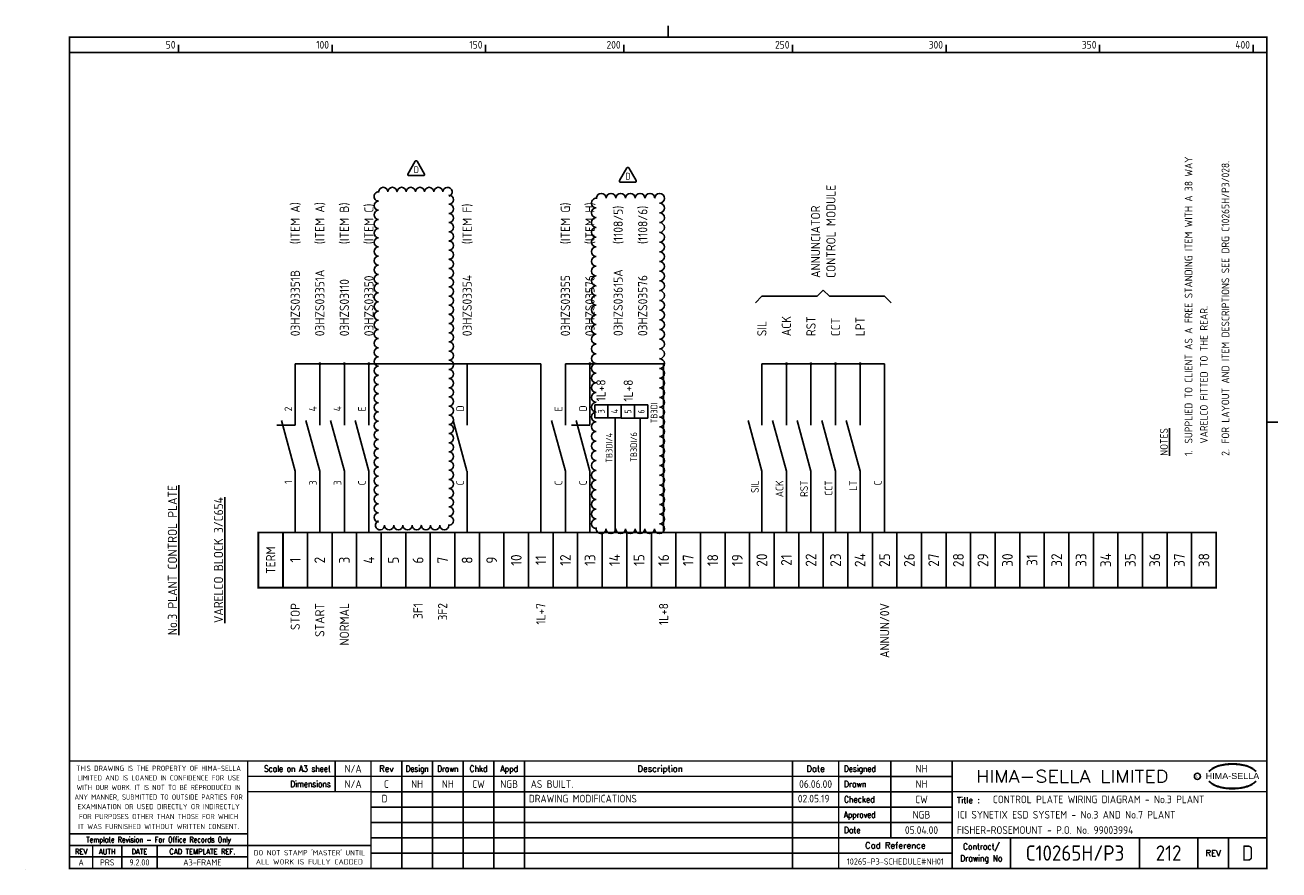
# Model space of a CAD drawing. Extents: x 0 to 408, y 0 to 275.
import ezdxf
from ezdxf.enums import TextEntityAlignment as Align

# ---------------------------------------------------------------- set-up
doc = ezdxf.new("R2010")
doc.units = 0
doc.header["$LTSCALE"] = 0.25
doc.header["$MEASUREMENT"] = 0
doc.layers.get('0').update_dxf_attribs({"color": 41, "linetype": 'CONTINUOUS'})
for name, color, linetype in [('00-DRG_FRAME', 12, 'CONTINUOUS'), ('01-DRAW', 7, 'CONTINUOUS'), ('03-DOC_LIST_101-200', 7, 'CONTINUOUS'), ('212', 7, 'CONTINUOUS'), ('212-TEXT', 2, 'CONTINUOUS')]:
    doc.layers.add(name, color=color, linetype=linetype)
doc.styles.add('ARIAL', font='ARIAL.TTF', dxfattribs={"height": 2.5})
doc.styles.add('ISO', font='iso.shx', dxfattribs={"height": 2.5})
doc.styles.add('ROMAND', font='ROMAND')

# ---------------------------------------------------------------- blocks, each defined once
blk = doc.blocks.new('A3-CONTRACT')
at = {"style": 'ISO'}
for tag, height, p in [('SCALE', 2.5, (106.86, 31.75)), ('DIMS', 2.5, (106.86, 26.75)), ('CAD-REF', 2.5, (282, 1.75)), ('CONTRACT', 5, (342, 3))]:
    blk.add_attdef(tag, text='', height=height, dxfattribs=at).set_placement(p, align=Align.CENTER)
for tag, p in [('TITLE_2', (303.75, 16.75)), ('TITLE_3', (303.5, 11.75))]:
    blk.add_attdef(tag, p, '', height=2.5, dxfattribs=at)
blk = doc.blocks.new('A3-REVA')
at = {"style": 'ISO'}
for tag, p in [('DESIGNED', (292, 31.75)), ('A', (117.7, 26.75)), ('DES', (127.7, 26.75)), ('DRN', (137.7, 26.75)), ('CHKD', (147.7, 26.75)), ('APPD', (157.7, 26.75)), ('DATE', (258, 26.75)), ('DRAWN', (292, 26.75)), ('CHECKED', (292, 21.75)), ('APPD', (292, 16.75)), ('DATE', (292, 11.75))]:
    blk.add_attdef(tag, text='', height=2.5, dxfattribs=at).set_placement(p, align=Align.CENTER)
blk.add_attdef('DESCRIPTION', (164.7, 26.75), '', height=2.5, dxfattribs=at)
blk = doc.blocks.new('A3-TITLE')
at = {"style": 'ISO'}
blk.add_attdef('TITLE_1', (318.75, 21.75), '', height=2.5, dxfattribs=at)
for tag, p in [('DRGNO', (372.5, 3)), ('REV.', (398.25, 3))]:
    blk.add_attdef(tag, text='', height=5, dxfattribs=at).set_placement(p, align=Align.CENTER)
blk = doc.blocks.new('*U11')
at = {"color": 0, "linetype": 'ByBlock', "lineweight": -2, "transparency": 16777216}
for centre, start, end in [((-11.44, 52.84), 83.1242, 270), ((-9.94, 54.33), 0, 180), ((-6.95, 54.33), 0, 180), ((-3.96, 54.33), 0, 180), ((-0.97, 54.33), 0, 180), ((2.02, 54.33), 0, 180), ((5.01, 54.33), 0, 180), ((8, 54.33), 0, 180), ((10.99, 54.33), 287.437, 180), ((11.44, 51.79), 270, 90), ((-11.44, 49.85), 90, 270), ((11.44, 48.8), 270, 90), ((-11.44, 46.86), 90, 270), ((-11.44, 43.87), 90, 270), ((11.44, 45.81), 270, 90), ((-11.44, 40.88), 90, 270), ((11.44, 42.82), 270, 90), ((11.44, 39.83), 270, 90), ((-11.44, 37.89), 90, 270), ((11.44, 36.84), 270, 90), ((-11.44, 34.9), 90, 270), ((-11.44, 31.91), 90, 270), ((11.44, 33.85), 270, 90), ((-11.44, 28.92), 90, 270), ((11.44, 30.86), 270, 90), ((11.44, 27.87), 270, 90), ((-11.44, 25.93), 90, 270), ((11.44, 24.88), 270, 90), ((-11.44, 22.94), 90, 270), ((-11.44, 19.96), 90, 270), ((11.44, 21.89), 270, 90), ((-11.44, 16.97), 90, 270), ((11.44, 18.9), 270, 90), ((11.44, 15.92), 270, 90), ((-11.44, 13.98), 90, 270), ((-11.44, 10.99), 90, 270), ((11.44, 12.93), 270, 90), ((-11.44, 8), 90, 270), ((11.44, 9.94), 270, 90), ((11.44, 6.95), 270, 90), ((-11.44, 5.01), 90, 270), ((11.44, 3.96), 270, 90), ((-11.44, 2.02), 90, 270), ((-11.44, -0.97), 90, 270), ((11.44, 0.97), 270, 90), ((-11.44, -3.96), 90, 270), ((11.44, -2.02), 270, 90), ((11.44, -5.01), 270, 90), ((-11.44, -6.95), 90, 270), ((11.44, -8), 270, 90), ((-11.44, -9.94), 90, 270), ((-11.44, -12.93), 90, 270), ((11.44, -10.99), 270, 90), ((-11.44, -15.92), 90, 270), ((11.44, -13.98), 270, 90), ((11.44, -16.97), 270, 90), ((-11.44, -18.9), 90, 270), ((-11.44, -21.89), 90, 270), ((11.44, -19.96), 270, 90), ((-11.44, -24.88), 90, 270), ((11.44, -22.94), 270, 90), ((11.44, -25.93), 270, 90), ((-11.44, -27.87), 90, 270), ((11.44, -28.92), 270, 90), ((-11.44, -30.86), 90, 270), ((-11.44, -33.85), 90, 270), ((11.44, -31.91), 270, 90), ((-11.44, -36.84), 90, 270), ((11.44, -34.9), 270, 90), ((11.44, -37.89), 270, 90), ((-11.44, -39.83), 90, 270), ((11.44, -40.88), 270, 90), ((-11.44, -42.82), 90, 270), ((-11.44, -45.81), 90, 270), ((11.44, -43.87), 270, 90), ((-11.44, -48.8), 90, 270), ((11.44, -46.86), 270, 90), ((11.44, -49.85), 270, 90), ((-11.44, -51.79), 90, 270), ((-10.99, -54.33), 107.437, 0), ((11.44, -52.84), 263.1242, 90), ((-8, -54.33), 180, 0), ((-5.01, -54.33), 180, 0), ((-2.02, -54.33), 180, 0), ((0.97, -54.33), 180, 0), ((3.96, -54.33), 180, 0), ((6.95, -54.33), 180, 0), ((9.94, -54.33), 180, 0)]:
    blk.add_arc(centre, 1.5, start, end, dxfattribs=at)
blk = doc.blocks.new('*U12')
at = {"color": 0, "linetype": 'ByBlock', "lineweight": -2, "transparency": 16777216}
for centre, start, end in [((-10.29, 52.3), 78.6063, 270), ((-8.69, 53.87), 0, 180), ((-5.52, 53.87), 0, 180), ((-2.36, 53.87), 0, 180), ((0.81, 53.87), 0, 180), ((3.98, 53.87), 0, 180), ((7.15, 53.87), 0, 180), ((10.29, 53.84), 270, 179.132), ((-10.29, 49.13), 90, 270), ((10.29, 50.68), 270, 90), ((10.29, 47.51), 270, 90), ((-10.29, 45.96), 90, 270), ((10.29, 44.34), 270, 90), ((-10.29, 42.79), 90, 270), ((-10.29, 39.63), 90, 270), ((10.29, 41.17), 270, 90), ((-10.29, 36.46), 90, 270), ((10.29, 38), 270, 90), ((-10.29, 33.29), 90, 270), ((10.29, 34.83), 270, 90), ((10.29, 31.66), 270, 90), ((-10.29, 30.12), 90, 270), ((10.29, 28.5), 270, 90), ((-10.29, 26.95), 90, 270), ((-10.29, 23.78), 90, 270), ((10.29, 25.33), 270, 90), ((-10.29, 20.62), 90, 270), ((10.29, 22.16), 270, 90), ((10.29, 18.99), 270, 90), ((-10.29, 17.45), 90, 270), ((10.29, 15.82), 270, 90), ((-10.29, 14.28), 90, 270), ((-10.29, 11.11), 90, 270), ((10.29, 12.65), 270, 90), ((-10.29, 7.94), 90, 270), ((10.29, 9.49), 270, 90), ((-10.29, 4.77), 90, 270), ((10.29, 6.32), 270, 90), ((10.29, 3.15), 270, 90), ((-10.29, 1.6), 90, 270), ((-10.29, -1.56), 90, 270), ((10.29, -0.02), 270, 90), ((-10.29, -4.73), 90, 270), ((10.29, -3.19), 270, 90), ((-10.29, -7.9), 90, 270), ((10.29, -6.36), 270, 90), ((10.29, -9.53), 270, 90), ((-10.29, -11.07), 90, 270), ((10.29, -12.69), 270, 90), ((-10.29, -14.24), 90, 270), ((-10.29, -17.41), 90, 270), ((10.29, -15.86), 270, 90), ((-10.29, -20.58), 90, 270), ((10.29, -19.03), 270, 90), ((-10.29, -23.74), 90, 270), ((10.29, -22.2), 270, 90), ((10.29, -25.37), 270, 90), ((-10.29, -26.91), 90, 270), ((-10.29, -30.08), 90, 270), ((10.29, -28.54), 270, 90), ((-10.29, -33.25), 90, 270), ((10.29, -31.7), 270, 90), ((-10.29, -36.42), 90, 270), ((10.29, -34.87), 270, 90), ((10.29, -38.04), 270, 90), ((-10.29, -39.59), 90, 270), ((10.29, -41.21), 270, 90), ((-10.29, -42.75), 90, 270), ((-10.29, -45.92), 90, 270), ((10.29, -44.38), 270, 90), ((-10.29, -49.09), 90, 270), ((10.29, -47.55), 270, 90), ((-10.29, -52.26), 90, 270), ((10.28, -53.87), 180, 89.4354), ((10.29, -50.72), 270, 90), ((-8.73, -53.87), 167.1609, 0), ((-5.56, -53.87), 180, 0), ((-2.4, -53.87), 180, 0), ((0.77, -53.87), 180, 0), ((3.94, -53.87), 180, 0), ((7.11, -53.87), 180, 0)]:
    blk.add_arc(centre, 1.6, start, end, dxfattribs=at)

msp = doc.modelspace()

# ---------------------------------------------------------------- linework, layer by layer
at = {"color": 0}
for p, q in [((192.18, 109.98), (192.18, 147.37)), ((200.33, 109.98), (200.33, 147.27))]:
    msp.add_line(p, q, dxfattribs=at)
at = {"layer": '00-DRG_FRAME'}
for p, q in [((50, 266.5), (50, 269)), ((100, 266.5), (100, 269)), ((150, 266.5), (150, 269)), ((195, 266.5), (195, 269)), ((250, 266.5), (250, 269)), ((300, 266.5), (300, 269)), ((350, 266.5), (350, 269)), ((400, 266.5), (400, 269)), ((101.01, 35.5), (101.01, 25.5)), ((122.7, 35.5), (122.7, 0.5)), ((132.7, 0.5), (132.7, 35.5)), ((142.7, 0.5), (142.7, 35.5)), ((152.7, 35.5), (152.7, 0.5)), ((162.7, 35.5), (162.7, 0.5)), ((250, 35.5), (250, 0.5)), ((282, 35.5), (282, 10.5)), ((265, 30.5), (302, 30.5)), ((302, 25.5), (112.7, 25.5)), ((112.7, 20.5), (302, 20.5)), ((302, 15.5), (112.7, 15.5)), ((112.7, 10.5), (265, 10.5)), ((321, 10.5), (321, 0.5)), ((363, 10.5), (363, 0.5)), ((382, 0.5), (382, 10.5)), ((392, 10.5), (392, 0.5)), ((72.5, 4.25), (14.5, 4.25)), ((302, 5.5), (112.7, 5.5)), ((0, 0), (0, 0.03))]:
    msp.add_line(p, q, dxfattribs=at)
at = {"layer": '00-DRG_FRAME', "const_width": 0.5}
for points in [[(209.5, 271.5), (209.5, 275.18)], [(209.5, 271.5), (209.5, 275.18)], [(14.5, 266.5), (404.5, 266.5)], [(404.5, 146), (408.18, 146)], [(404.5, 35.5), (14.5, 35.5)], [(72.5, 0.5), (72.5, 35.5)], [(112.7, 0.5), (112.7, 35.5)], [(265, 35.5), (265, 0.5)], [(302, 0.5), (302, 35.5)], [(265, 30.5), (72.5, 30.5)], [(112.7, 25.5), (72.5, 25.5)], [(404.5, 25.5), (302, 25.5)], [(14.5, 11.75), (72.5, 11.75)], [(14.5, 8), (72.5, 8)], [(22, 0.5), (22, 8)], [(31.5, 0.5), (31.5, 8)], [(43, 0.5), (43, 8)], [(112.7, 8), (72.5, 8)], [(265, 10.5), (404.5, 10.5)]]:
    msp.add_lwpolyline(points, dxfattribs=at)
msp.add_lwpolyline([(14.5, 0.5), (404.5, 0.5), (404.5, 271.5), (14.5, 271.5)], close=True, dxfattribs=at)
at = {"layer": '00-DRG_FRAME', "color": 3}
msp.add_circle((381.88, 30.5), 1, dxfattribs=at)
for centre, radius, start, end in [((390.6, 26.83), 7.24, 106.0532, 133.5024), ((390.11, 28.1), 5.98, 122.244, 131.6154), ((389.75, 28.78), 5.21, 111.8206, 122.8668), ((391.78, 24.7), 9.76, 107.5931, 113.9452), ((393.1, 18.5), 15.94, 89.2698, 106.3911), ((392.1, 23.52), 10.99, 96.0146, 107.3203), ((393.29, 16.31), 18.28, 92.8917, 97.3734), ((393.24, 18.86), 15.73, 89.7805, 93.1738), ((393.36, 18.86), 15.73, 86.8262, 90.2195), ((393.51, 18.5), 15.94, 73.6089, 90.7302), ((393.31, 16.31), 18.28, 82.6266, 87.1083), ((394.51, 23.52), 10.99, 72.6797, 83.9854), ((394.83, 24.7), 9.76, 66.0548, 72.4069), ((396, 26.83), 7.24, 46.4976, 73.9468), ((396.85, 28.78), 5.21, 57.1332, 68.1794), ((396.49, 28.1), 5.98, 48.3846, 57.756), ((390.88, 27.01), 7.3, 130.419, 136.057), ((390.6, 34.23), 7.24, 226.4976, 253.9468), ((390.88, 34.04), 7.3, 223.943, 229.581), ((396, 34.23), 7.24, 286.0532, 313.5024), ((395.73, 27.01), 7.3, 43.943, 49.581), ((395.73, 34.04), 7.3, 310.419, 316.057), ((390.11, 32.96), 5.98, 228.3846, 237.756), ((389.75, 32.28), 5.21, 237.1332, 248.1794), ((391.78, 36.36), 9.76, 246.0548, 252.4069), ((393.1, 42.56), 15.94, 253.6089, 270.7302), ((392.1, 37.54), 10.99, 252.6797, 263.9854), ((393.29, 44.75), 18.28, 262.6266, 267.1083), ((393.24, 42.19), 15.73, 266.8262, 270.2195), ((393.51, 42.56), 15.94, 269.2698, 286.3911), ((393.36, 42.19), 15.73, 269.7805, 273.1738), ((393.31, 44.75), 18.28, 272.8917, 277.3734), ((394.51, 37.54), 10.99, 276.0146, 287.3203), ((394.83, 36.36), 9.76, 287.5931, 293.9452), ((396.85, 32.28), 5.21, 291.8206, 302.8668), ((396.49, 32.96), 5.98, 302.244, 311.6154)]:
    msp.add_arc(centre, radius, start, end, dxfattribs=at)
at = {"layer": '01-DRAW'}
for p, q in [((194.2, 151.66), (185.56, 151.66)), ((185.56, 151.66), (185.56, 147.34)), ((189.88, 151.66), (189.88, 147.34)), ((194.2, 151.66), (194.2, 147.34)), ((194.2, 151.66), (194.2, 147.34)), ((202.86, 151.61), (194.22, 151.61)), ((194.22, 151.61), (194.22, 147.29)), ((198.54, 151.61), (198.54, 147.29)), ((202.86, 151.61), (202.86, 147.29)), ((202.86, 151.61), (202.86, 147.29)), ((185.56, 147.34), (194.2, 147.34)), ((194.22, 147.29), (202.86, 147.29))]:
    msp.add_line(p, q, dxfattribs=at)
at = {"layer": '01-DRAW', "color": 6}
for points in [[(127.09, 231.01), (124.7, 226.86, 0.57735), (125, 226.35), (129.79, 226.35, 0.57735), (130.08, 226.86), (127.69, 231.01, 0.57735)], [(196.07, 228.86), (193.68, 224.72, 0.57735), (193.98, 224.2), (198.76, 224.2, 0.57735), (199.06, 224.72), (196.67, 228.86, 0.57735)]]:
    msp.add_lwpolyline(points, format="xyb", close=True, dxfattribs=at)
at = {"layer": '212', "color": 3}
for p, q in [((260, 189), (258, 187)), ((260, 189), (262, 187)), ((240, 187), (237.88, 184.88)), ((240, 187), (258, 187)), ((262, 187), (280, 187)), ((280, 187), (282.12, 184.88))]:
    msp.add_line(p, q, dxfattribs=at)
at = {"layer": '212'}
for p, q in [((88, 165), (168, 165)), ((88, 145), (88, 165)), ((96, 145), (96, 165)), ((104, 145), (104, 165)), ((112, 145), (112, 165)), ((144, 145), (144, 165)), ((168, 165), (168, 110)), ((176, 165), (208, 165)), ((176, 145), (176, 165)), ((184, 145), (184, 165)), ((208, 165), (208, 110)), ((240, 165), (280, 165)), ((240, 145), (240, 165)), ((248, 145), (248, 165)), ((256, 145), (256, 165)), ((264, 145), (264, 165)), ((272, 145), (272, 165)), ((280, 165), (280, 110)), ((88, 145), (82, 145)), ((88, 130), (83.5, 146.5)), ((96, 130), (91.5, 146.5)), ((104, 130), (99.5, 146.5)), ((112, 130), (107.5, 146.5)), ((143.93, 130.06), (139.43, 146.56)), ((176, 130), (171.5, 146.5)), ((184, 145), (178, 145)), ((184, 130), (179.5, 146.5)), ((240, 130), (235.5, 146.5)), ((248, 130), (243.5, 146.5)), ((256, 130), (251.5, 146.5)), ((264, 130), (259.5, 146.5)), ((272, 130), (267.5, 146.5)), ((88, 130), (88, 110)), ((96, 130), (96, 110)), ((104, 130), (104, 110)), ((112, 130), (112, 110)), ((144, 130), (144, 110)), ((176, 130), (176, 110)), ((184, 130), (184, 110)), ((240, 130), (240, 110)), ((248, 130), (248, 110)), ((256, 130), (256, 110)), ((264, 130), (264, 110)), ((272, 130), (272, 110)), ((76, 92), (76, 110)), ((84, 110), (84, 92)), ((92, 92), (92, 110)), ((100, 92), (100, 110)), ((108, 92), (108, 110)), ((116, 92), (116, 110)), ((124, 92), (124, 110)), ((132, 92), (132, 110)), ((140, 92), (140, 110)), ((148, 92), (148, 110)), ((156, 92), (156, 110)), ((164, 92), (164, 110)), ((172, 92), (172, 110)), ((180, 92), (180, 110)), ((188, 92), (188, 110)), ((196, 92), (196, 110)), ((204, 92), (204, 110)), ((212, 92), (212, 110)), ((220, 92), (220, 110)), ((228, 92), (228, 110)), ((236, 92), (236, 110)), ((244, 92), (244, 110)), ((252, 92), (252, 110)), ((260, 92), (260, 110)), ((268, 92), (268, 110)), ((276, 92), (276, 110)), ((284, 92), (284, 110)), ((292, 92), (292, 110)), ((300, 92), (300, 110)), ((308, 92), (308, 110)), ((316, 92), (316, 110)), ((324, 92), (324, 110)), ((332, 92), (332, 110)), ((340, 92), (340, 110)), ((348, 92), (348, 110)), ((356, 92), (356, 110)), ((364, 92), (364, 110)), ((372, 92), (372, 110)), ((380, 92), (380, 110))]:
    msp.add_line(p, q, dxfattribs=at)
at = {"layer": '212', "const_width": 0.5}
for points in [[(95.75, 165, 1), (96.25, 165, 1)], [(103.75, 165, 1), (104.25, 165, 1)], [(111.75, 165, 1), (112.25, 165, 1)], [(183.75, 165, 1), (184.25, 165, 1)], [(247.75, 165, 1), (248.25, 165, 1)], [(255.75, 165, 1), (256.25, 165, 1)], [(263.75, 165, 1), (264.25, 165, 1)], [(271.75, 165, 1), (272.25, 165, 1)]]:
    msp.add_lwpolyline(points, format="xyb", close=True, dxfattribs=at)
at = {"layer": '212', "const_width": 0.6}
for points in [[(76, 110), (76, 92), (388, 92), (388, 110), (76, 110)], [(84, 92), (84, 110)]]:
    msp.add_lwpolyline(points, dxfattribs=at)

# ---------------------------------------------------------------- block references
at = {"color": 6}
for name, p in [('*U11', (126.61, 166.7)), ('*U12', (196.37, 165.1))]:
    msp.add_blockref(name, p, dxfattribs=at)
ref = msp.add_blockref('A3-CONTRACT', (0, 0))
ref.add_attrib('SCALE', 'N/A', dxfattribs={"height": 2.5, "style": 'ISO'}).set_placement((106.86, 31.75), align=Align.CENTER)
ref.add_attrib('DIMS', 'N/A', dxfattribs={"height": 2.5, "style": 'ISO'}).set_placement((106.86, 26.75), align=Align.CENTER)
ref.add_attrib('CAD-REF', '10265-P3-SCHEDULE#NH01', dxfattribs={"height": 2, "style": 'ISO'}).set_placement((283.48, 1.75), align=Align.CENTER)
ref.add_attrib('TITLE_2', 'ICI SYNETIX ESD SYSTEM - No.3 AND No.7 PLANT', (303.75, 16.75), dxfattribs={"height": 2.5, "style": 'ISO'})
ref.add_attrib('TITLE_3', 'FISHER-ROSEMOUNT - P.O. No. 99003994', (303.5, 11.75), dxfattribs={"height": 2.5, "style": 'ISO'})
ref.add_attrib('CONTRACT', 'C10265H/P3', dxfattribs={"height": 5, "style": 'ISO'}).set_placement((342, 3), align=Align.CENTER)
at = {"layer": '212-TEXT'}
ref = msp.add_blockref('A3-REVA', (0, 0), dxfattribs=at)
ref.add_attrib('DESIGNED', 'NH', dxfattribs={"layer": '0', "height": 2.5, "style": 'ISO'}).set_placement((292, 31.75), align=Align.CENTER)
ref.add_attrib('DRAWN', 'NH', dxfattribs={"layer": '0', "height": 2.5, "style": 'ISO'}).set_placement((292, 26.75), align=Align.CENTER)
ref.add_attrib('CHECKED', 'CW', dxfattribs={"layer": '0', "height": 2.5, "style": 'ISO'}).set_placement((292, 21.75), align=Align.CENTER)
ref.add_attrib('APPD', 'NGB', dxfattribs={"layer": '0', "height": 2.5, "style": 'ISO'}).set_placement((292, 16.75), align=Align.CENTER)
ref.add_attrib('A', 'C', dxfattribs={"layer": '0', "height": 2.5, "style": 'ISO'}).set_placement((117.7, 26.75), align=Align.CENTER)
ref.add_attrib('DES', 'NH', dxfattribs={"layer": '0', "height": 2.5, "style": 'ISO'}).set_placement((127.7, 26.75), align=Align.CENTER)
ref.add_attrib('DRN', 'NH', dxfattribs={"layer": '0', "height": 2.5, "style": 'ISO'}).set_placement((137.7, 26.75), align=Align.CENTER)
ref.add_attrib('CHKD', 'CW', dxfattribs={"layer": '0', "height": 2.5, "style": 'ISO'}).set_placement((147.7, 26.75), align=Align.CENTER)
ref.add_attrib('APPD', 'NGB', dxfattribs={"layer": '0', "height": 2.5, "style": 'ISO'}).set_placement((157.7, 26.75), align=Align.CENTER)
ref.add_attrib('DESCRIPTION', 'AS BUILT.', (164.7, 26.75), dxfattribs={"layer": '0', "height": 2.5, "style": 'ISO'})
ref.add_attrib('DATE', '06.06.00', dxfattribs={"layer": '0', "height": 2.5, "style": 'ISO'}).set_placement((257.5, 26.75), align=Align.CENTER)
ref.add_attrib('DATE', '05.04.00', dxfattribs={"layer": '0', "height": 2.5, "style": 'ISO'}).set_placement((292, 11.75), align=Align.CENTER)
ref = msp.add_blockref('A3-REVA', (-0.62, -4.75), dxfattribs=at)
ref.add_attrib('A', 'D', dxfattribs={"layer": '0', "height": 2.5, "style": 'ISO'}).set_placement((117.08, 22), align=Align.CENTER)
ref.add_attrib('DESCRIPTION', 'DRAWING MODIFICATIONS', (164.08, 22), dxfattribs={"layer": '0', "height": 2.5, "style": 'ISO'})
ref.add_attrib('DATE', '02.05.19', dxfattribs={"layer": '0', "height": 2.5, "style": 'ISO'}).set_placement((256.88, 22), align=Align.CENTER)
ref = msp.add_blockref('A3-TITLE', (0, 0), dxfattribs=at)
ref.add_attrib('TITLE_1', 'CONTROL PLATE WIRING DIAGRAM - No.3 PLANT', (315.25, 21.75), dxfattribs={"layer": '0', "height": 2.5, "style": 'ISO'})
ref.add_attrib('DRGNO', '212', dxfattribs={"layer": '0', "height": 5, "style": 'ISO'}).set_placement((372.5, 3), align=Align.CENTER)
ref.add_attrib('REV.', 'D', dxfattribs={"layer": '0', "height": 5, "style": 'ISO'}).set_placement((398.25, 3), align=Align.CENTER)

# ---------------------------------------------------------------- texts
at = {"layer": '00-DRG_FRAME', "style": 'ISO'}
for s, p in [('50', (49, 267.75)), ('100', (99, 267.75)), ('150', (149, 267.75)), ('200', (194, 267.75)), ('250', (249, 267.75)), ('300', (299, 267.75)), ('350', (349, 267.75)), ('400', (399, 267.75))]:
    msp.add_text(s, height=2.5, dxfattribs=at).set_placement(p, align=Align.RIGHT)
at = {"layer": '00-DRG_FRAME', "color": 3, "style": 'ISO'}
for s, width, p in [('THIS DRAWING IS THE PROPERTY OF HIMA-SELLA', 0.9, (43.5, 33.14)), ("DO NOT STAMP 'MASTER' UNTIL", 0.95, (92.6, 5.77))]:
    msp.add_text(s, height=1.7, dxfattribs=dict(at, width=width)).set_placement(p, align=Align.MIDDLE)
at = {"layer": '00-DRG_FRAME', "color": 4, "style": 'ROMAND', "width": 0.87}
for s, p in [('Scale on A3 sheet', (99.54, 32)), ('Dimensions', (99.54, 27.01))]:
    msp.add_text(s, height=2, dxfattribs=at).set_placement(p, align=Align.RIGHT)
at = {"layer": '00-DRG_FRAME', "color": 4, "style": 'ROMAND'}
for s, p in [('Rev', (117.7, 32)), ('Description', (206.85, 32)), ('Date', (257.5, 32))]:
    msp.add_text(s, height=2, dxfattribs=at).set_placement(p, align=Align.CENTER)
for s, width, p in [('Design', 0.85, (127.7, 32)), ('Drawn', 0.85, (137.7, 32)), ('Chkd', 0.9, (147.7, 32)), ('Appd', 0.9, (157.7, 32))]:
    msp.add_text(s, height=2, dxfattribs=dict(at, width=width)).set_placement(p, align=Align.CENTER)
for s, width, p in [('Designed', 0.87, (266.75, 32)), ('Drawn', 0.9, (266.75, 27)), ('Checked', 0.9, (266.75, 22)), ('Approved', 0.85, (266.75, 17)), ('Date', 0.9, (266.75, 12))]:
    msp.add_text(s, height=2, dxfattribs=dict(at, width=width)).set_placement(p)
at = {"layer": '00-DRG_FRAME', "style": 'ROMAND', "width": 1.15}
msp.add_text('HIMA-SELLA LIMITED', height=4, dxfattribs=at).set_placement((341.1, 30.5), align=Align.MIDDLE)
at = {"layer": '00-DRG_FRAME', "color": 3, "style": 'ISO'}
for s, width, p in [('LIMITED AND IS LOANED IN CONFIDENCE FOR USE', 0.9, (43.5, 30.02)), ('ANY MANNER, SUBMITTED TO OUTSIDE PARTIES FOR', 0.87, (43.5, 23.76)), ('WITH OUR WORK. IT IS NOT TO BE REPRODUCED IN', 0.87, (43.5, 26.89)), ('EXAMINATION OR USED DIRECTLY OR INDIRECTLY', 0.9, (43.5, 20.64)), ('FOR PURPOSES OTHER THAN THOSE FOR WHICH', 0.9, (43.5, 17.41)), ('IT WAS FURNISHED WITHOUT WRITTEN CONSENT.', 0.9, (43.5, 14.16))]:
    msp.add_text(s, height=1.7, dxfattribs=dict(at, width=width)).set_placement(p, align=Align.MIDDLE_CENTER)
at = {"layer": '00-DRG_FRAME', "color": 3, "style": 'ISO', "width": 0.9}
msp.add_text('C', height=1, dxfattribs=at).set_placement((381.84, 30), align=Align.CENTER)
at = {"layer": '00-DRG_FRAME', "style": 'ARIAL', "width": 1.05}
msp.add_text('HIMA-SELLA', height=2, dxfattribs=at).set_placement((393.3, 29.63), align=Align.CENTER)
at = {"layer": '00-DRG_FRAME', "color": 4, "style": 'ROMAND'}
msp.add_text('Title :', height=2, dxfattribs=at).set_placement((303.5, 21.75))
for s, height, width, p in [('Template Revision - For Office Records Only', 1.8, 0.85, (43.5, 9.62)), ('Contract/', 2, 0.9, (311.5, 7.5)), ('REV', 1.8, 0.9, (18.25, 6)), ('AUTH', 1.8, 0.9, (26.75, 6)), ('DATE', 1.8, 0.9, (37.25, 6)), ('CAD TEMPLATE REF.', 1.8, 0.9, (57.75, 6)), ('Drawing No', 2, 0.9, (311.5, 3.5))]:
    msp.add_text(s, height=height, dxfattribs=dict(at, width=width)).set_placement(p, align=Align.MIDDLE)
for s, p in [('Cad Reference', (283.5, 8)), ('REV', (387, 5.5))]:
    msp.add_text(s, height=2, dxfattribs=at).set_placement(p, align=Align.MIDDLE)
at = {"layer": '00-DRG_FRAME', "color": 41, "style": 'ISO'}
for s, p in [('A', (18.25, 1.45)), ('PRS', (26.75, 1.45)), ('9.2.00', (37.25, 1.45)), ('A3-FRAME', (57.75, 1.45))]:
    msp.add_text(s, height=2, dxfattribs=at).set_placement(p, align=Align.CENTER)
at = {"layer": '00-DRG_FRAME', "color": 3, "style": 'ISO'}
msp.add_text('ALL WORK IS FULLY CADDED', height=1.7, dxfattribs=at).set_placement((92.6, 2.64), align=Align.MIDDLE_CENTER)
at = {"layer": '01-DRAW', "style": 'ISO'}
for s, p in [('TB3DI', (205.97, 149.03)), ('3', (188.8, 149.5)), ('4', (193.12, 149.5)), ('5', (197.46, 149.45)), ('6', (201.78, 149.45)), ('TB3DI/4', (191.34, 137.61)), ('TB3DI/6', (199.36, 137.89))]:
    msp.add_text(s, height=2.16, rotation=90, dxfattribs=at).set_placement(p, align=Align.CENTER)
at = {"layer": '03-DOC_LIST_101-200', "color": 6, "style": 'ISO'}
for p in [(127.41, 227.16), (196.39, 225.01)]:
    msp.add_text('D', height=2.25, dxfattribs=at).set_placement(p, align=Align.CENTER)
at = {"layer": '212-TEXT', "style": 'ISO'}
for s, height, p in [('FOR LAYOUT AND ITEM DESCRIPTIONS SEE DRG C10265H/P3/028.', 2.5, (391, 139)), ('SUPPLIED TO CLIENT AS A FREE STANDING ITEM WITH A 38 WAY', 2.5, (379, 139)), ('CONTROL MODULE', 3, (262.5, 193)), ('ANNUNCIATOR', 3, (257.5, 193)), ('(ITEM A)', 3, (88, 204)), ('(ITEM A)', 3, (96, 204)), ('(ITEM B)', 3, (104, 204)), ('(ITEM C)', 3, (112, 204)), ('(ITEM F)', 3, (144, 204)), ('(ITEM G)', 3, (176, 204)), ('(ITEM H)', 3, (184, 204)), ('(1108/5)', 3, (193.19, 204.05)), ('(1108/6)', 3, (201.19, 204.05)), ('03HZS03351B', 3, (88, 174)), ('03HZS03351A', 3, (96, 174)), ('03HZS03615A', 3, (193.19, 174.05)), ('03HZS03110', 3, (104, 174)), ('03HZS03350', 3, (112, 174)), ('03HZS03354', 3, (144, 174)), ('03HZS03355', 3, (176, 174)), ('03HZS03576', 3, (184, 174)), ('03HZS03576', 3, (201.19, 174.05)), ('VARELCO FITTED TO THE REAR.', 2.5, (384, 139)), ('SIL', 3, (240, 174)), ('ACK', 3, (248, 174)), ('RST', 3, (256, 174)), ('CCT', 3, (264, 174)), ('LPT', 3, (272, 174)), ('%%UNOTES', 2.5, (371, 135)), ('1.', 2.5, (379, 135)), ('2.', 2.5, (391, 135))]:
    msp.add_text(s, height=height, rotation=90, dxfattribs=at).set_placement(p, align=Align.MIDDLE_LEFT)
for s, p in [('1L+8', (187.57, 159.91)), ('1L+8', (196.49, 159.85)), ('STOP', (88, 87)), ('START', (96, 87)), ('NORMAL', (104, 87)), ('3F1', (128, 87)), ('3F2', (136, 87)), ('1L+7', (168, 87)), ('1L+8', (208, 87)), ('ANNUN/0V', (280, 87))]:
    msp.add_text(s, height=3, rotation=90, dxfattribs=at).set_placement(p, align=Align.MIDDLE_RIGHT)
at = {"layer": '212-TEXT', "color": 3, "style": 'ISO'}
for s, p in [('2', (85.75, 149.5)), ('4', (93.75, 149.5)), ('4', (101.75, 149.5)), ('E', (109.75, 149.5)), ('D', (141.75, 149.5)), ('E', (173.75, 149.5)), ('D', (181.75, 149.5))]:
    msp.add_text(s, height=2.5, rotation=90, dxfattribs=at).set_placement(p, align=Align.MIDDLE_LEFT)
at = {"layer": '212-TEXT', "style": 'ISO'}
for s, height, p in [('%%UNo.3 PLANT CONTROL PLATE', 3, (48, 101)), ('%%UVARELCO BLOCK 3/C654', 3, (63, 101)), ('TERM', 3, (80, 101)), ('4', 3.5, (112, 101)), ('6', 3.5, (128, 101)), ('10', 3.5, (160, 101)), ('11', 3.5, (168, 101)), ('12', 3.5, (176, 101)), ('13', 3.5, (184, 101)), ('14', 3.5, (192, 101)), ('15', 3.5, (200, 101)), ('16', 3.5, (208, 101)), ('17', 3.5, (216, 101)), ('18', 3.5, (224, 101)), ('19', 3.5, (232, 101)), ('20', 3.5, (240, 101)), ('21', 3.5, (248, 101)), ('22', 3.5, (256, 101)), ('23', 3.5, (264, 101)), ('24', 3.5, (272, 101)), ('25', 3.5, (280, 101)), ('26', 3.5, (288, 101)), ('27', 3.5, (296, 101)), ('28', 3.5, (304, 101)), ('29', 3.5, (312, 101)), ('30', 3.5, (320, 101)), ('31', 3.5, (328, 101)), ('32', 3.5, (336, 101)), ('33', 3.5, (344, 101)), ('34', 3.5, (352, 101)), ('35', 3.5, (360, 101)), ('36', 3.5, (368, 101)), ('37', 3.5, (376, 101)), ('38', 3.5, (384, 101)), ('1', 3.5, (88, 101)), ('2', 3.5, (96, 101)), ('3', 3.5, (104, 101)), ('5', 3.5, (120, 101)), ('7', 3.5, (136, 101)), ('8', 3.5, (144, 101)), ('9', 3.5, (152, 101))]:
    msp.add_text(s, height=height, rotation=90, dxfattribs=at).set_placement(p, align=Align.MIDDLE)
at = {"layer": '212-TEXT', "color": 3, "style": 'ISO'}
for s, p in [('1', (85.75, 127)), ('3', (93.75, 127)), ('3', (101.75, 127)), ('C', (109.75, 127)), ('C', (141.75, 127)), ('C', (173.75, 127)), ('C', (181.75, 127)), ('SIL', (237.75, 127)), ('ACK', (245.75, 127)), ('RST', (253.75, 127)), ('CCT', (261.75, 127)), ('LT', (269.75, 127)), ('C', (277.75, 127))]:
    msp.add_text(s, height=2.5, rotation=90, dxfattribs=at).set_placement(p, align=Align.MIDDLE_RIGHT)

doc.saveas('drawing.dxf')
